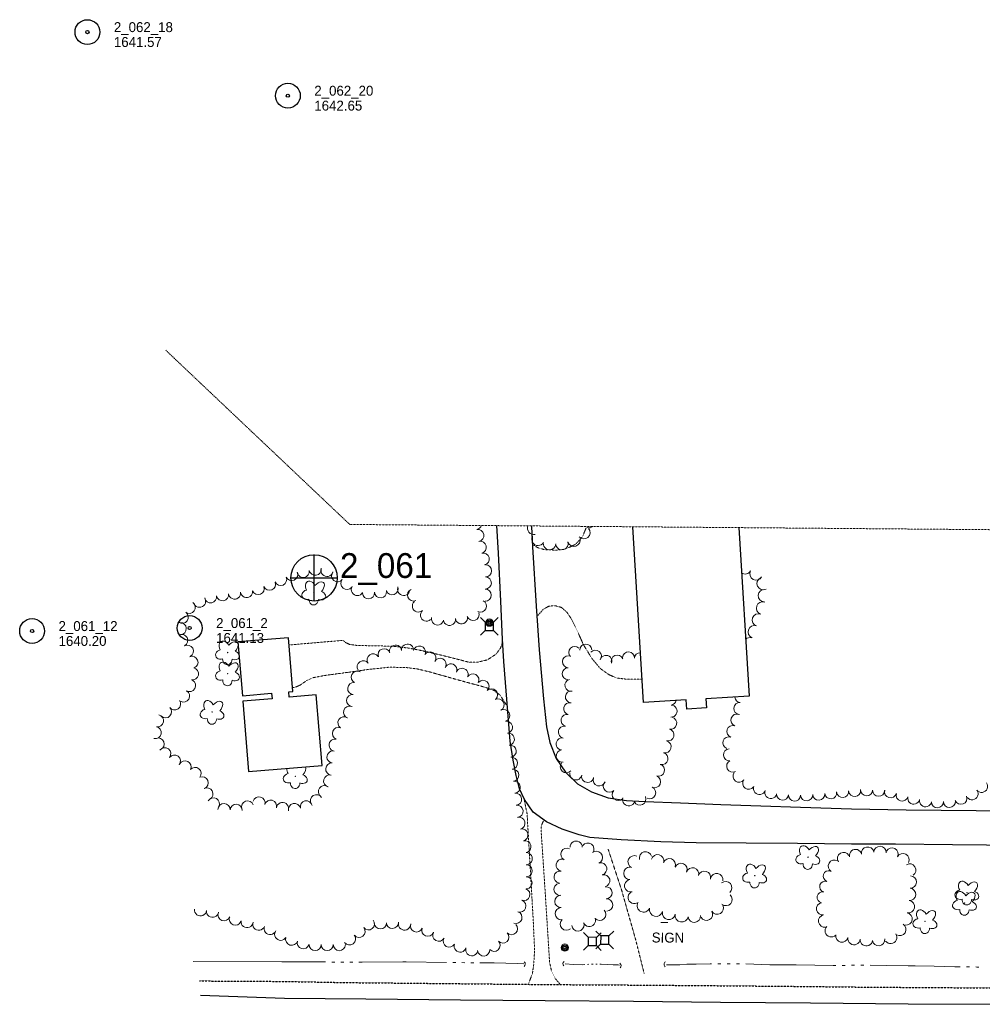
# Model space of a CAD drawing. Extents: x 387951 to 389859, y 107009 to 108506.
# Tile 4 of 5: x 388708 to 389290, y 107911 to 108506. Entities that reach past the tile are written whole.
import ezdxf
from ezdxf.enums import TextEntityAlignment as Align

# ---------------------------------------------------------------- set-up
doc = ezdxf.new("R2010")
doc.units = 0
doc.header["$MEASUREMENT"] = 0
doc.linetypes.add('Wisdot3', pattern=[0.1875, 0.125, -0.0625])
for name, color, linetype, lineweight in [('E_BLD', 241, 'Continuous', 25), ('E_DRN', 40, 'Continuous', 15), ('E_DWY', 2, 'Wisdot3', 15), ('E_LAND_TreeLine_P', 3, 'Continuous', 15), ('E_LAND_Vegetation', 3, 'Continuous', 15), ('E_MAP_Limits', 3, 'Wisdot3', 15), ('E_MISCPROP', 30, 'Continuous', 15), ('E_RDWY', 21, 'Continuous', 25), ('E_RDWY_Gravel', 21, 'Wisdot3', 25), ('E_SGN', 21, 'Continuous', 15), ('E_SGN_Text', 1, 'Continuous', 0), ('E_UTL_AG_Bold', 30, 'Continuous', 25), ('E_WTR_P', 4, 'Continuous', 15), ('Level 4', 101, 'Continuous', 25)]:
    doc.layers.add(name, color=color, linetype=linetype, lineweight=lineweight)
doc.layers.add('Level 6', color=7, linetype='Continuous', lineweight=25, true_color=0xdfac20)
doc.styles.add('Style-dot_font5', font='dot_font5.shx')
doc.styles.add('Style-IGR_FONT_0', font='IGR_FONT_0.shx')

# ---------------------------------------------------------------- blocks, each defined once
blk = doc.blocks.new('PP')
at = {"layer": 'Level 6'}
for radius in [7.5, 0.96]:
    blk.add_circle((0, 0), radius, dxfattribs=at)
blk = doc.blocks.new('PHOTOC')
at = {"layer": 'Level 4'}
for p, q in [((0.12, 14.06), (0.06, -13.8)), ((-13.79, 0.03), (14.12, 0.01))]:
    blk.add_line(p, q, dxfattribs=at)
blk.add_circle((0.17, 0.03), 14, dxfattribs=at)
blk = doc.blocks.new('CULV2')
at = {"layer": 'E_DRN'}
blk.add_arc((19.7, 14.8), 24.6, 216.8699, 323.1301, dxfattribs=at)
blk = doc.blocks.new('PED')
at = {"layer": 'E_UTL_AG_Bold'}
for p, q in [((-5, 5), (-10.7, 10.7)), ((5, 5), (10.7, 10.7)), ((-5, -5), (-10.7, -10.7)), ((5, -5), (10.7, -10.7))]:
    blk.add_line(p, q, dxfattribs=at)
at = {"layer": 'E_UTL_AG_Bold', "flags": 128}
blk.add_lwpolyline([(-5, -5), (5, -5), (5, 5), (-5, 5), (-5, -5)], close=True, dxfattribs=at)
blk = doc.blocks.new('POLE')
at = {"layer": 'E_MISCPROP'}
for radius in [4.46, 3.35, 2.23, 1.12]:
    blk.add_circle((0, 0), radius, dxfattribs=at)
blk = doc.blocks.new('SIGN')
at = {"layer": 'E_SGN_Text', "style": 'Style-dot_font5'}
blk.add_text('SIGN', height=12, dxfattribs=at).set_placement((0, 0), align=Align.MIDDLE_CENTER)
blk = doc.blocks.new('DTRE')
at = {"layer": 'E_LAND_Vegetation'}
blk.add_circle((-0.2, 0), 0.256, dxfattribs=at)
for centre, major_axis, ratio in [((-2.5, 7.5), (1.9, -6.97), 0.782863), ((-8.1, 0.2), (6.9, -0.17), 0.832022), ((5.8, 3.8), (-7.38, -4.1), 0.691916), ((-3.4, -7.3), (2.52, 6.8), 0.716896), ((5, -5.2), (-7.02, 6.41), 0.560249)]:
    blk.add_ellipse(centre, major_axis=major_axis, ratio=ratio, start_param=1.570796, end_param=4.712389, dxfattribs=at)
blk = doc.blocks.new('*U60')
at = {"layer": 'E_LAND_Vegetation'}
blk.add_circle((-0.01, -0.09), 0.128, dxfattribs=at)
for centre, major_axis, ratio, start_param, end_param in [((-1.91, 2.89), (2.03, -3.7), 0.691916, 1.570796, 4.712389), ((2.6, 2.5), (-3.23, -3.49), 0.560249, 2.812548, 4.712389), ((-3.74, -1.25), (3.49, 0.93), 0.782863, 1.570796, 4.712389), ((2.6, 2.5), (-3.23, -3.49), 0.560249, 1.570796, 2.522566), ((3.65, -1.73), (-3.39, 1.28), 0.716896, 3.85844, 4.712389), ((-0.14, -4.07), (0.11, 3.45), 0.832022, 1.570796, 4.712389), ((3.65, -1.73), (-3.39, 1.28), 0.716896, 1.570796, 3.082279)]:
    blk.add_ellipse(centre, major_axis=major_axis, ratio=ratio, start_param=start_param, end_param=end_param, dxfattribs=at)

msp = doc.modelspace()

# ---------------------------------------------------------------- linework, layer by layer
at = {"layer": 'E_BLD', "flags": 128}
msp.add_lwpolyline([(389142.93, 108199.39), (389149.05, 108097.4), (389123, 108095.84), (389123.33, 108090.39), (389111.39, 108089.67), (389111.06, 108095.23), (389085.22, 108093.68), (389078.85, 108199.91)], dxfattribs=at)
msp.add_lwpolyline([(388846.4, 108051.86), (388890.83, 108055.55), (388887.27, 108098.33), (388870.97, 108096.97), (388870.71, 108100.07), (388873.25, 108100.28), (388870.54, 108132.84), (388839.96, 108130.3), (388842.67, 108097.75), (388860.35, 108099.22), (388860.62, 108095.95), (388842.86, 108094.47), (388846.4, 108051.86)], close=True, dxfattribs=at)
at = {"layer": 'E_DWY', "flags": 128}
for points in [[(389018.12, 108189.21), (389021.34, 108187.26), (389025.22, 108186.11), (389032.29, 108185.76), (389037.92, 108186.35), (389044.08, 108189.28), (389048.31, 108193.76), (389050.7, 108199.58), (389050.78, 108200.14)], [(389020.82, 108145.68), (389024.71, 108150.07), (389028.09, 108151.9), (389031.89, 108152.18), (389035.67, 108151.13), (389038.93, 108148.25), (389041.67, 108144.14), (389045.41, 108136.54), (389048.85, 108128.73), (389054.02, 108120.31), (389059.21, 108114.13), (389064.31, 108110.52), (389069.11, 108108.44), (389074.53, 108107.8), (389079.24, 108107.67), (389084.38, 108107.83)], [(389000.1, 108130.73), (388998.8, 108126.6), (388996.18, 108122.97), (388990.91, 108119.48), (388985.28, 108118.1), (388980.02, 108117.94), (388974.41, 108119.39), (388962.32, 108122.43), (388949.91, 108125.29), (388942.63, 108126.63), (388933.12, 108127.73), (388921.81, 108127.92), (388911.87, 108128.17), (388907.61, 108128.75), (388905.26, 108129.81), (388903.97, 108130.87), (388903.67, 108131.24), (388870.91, 108128.44)], [(389002.86, 108091.4), (388998.51, 108098.12), (388995.12, 108100.8), (388989.27, 108102.93), (388972.92, 108107.35), (388956.45, 108112.02), (388948.49, 108113.92), (388941.08, 108114.89), (388931.01, 108114.95), (388918.52, 108113.61), (388910.48, 108112.42), (388892.85, 108110.05), (388885.49, 108108.67), (388881.59, 108106.96), (388877.74, 108104.27), (388875.39, 108103.17), (388873.05, 108102.63)], [(389015.59, 107923.27), (389018.09, 107929.85), (389018.84, 107935.18), (389019.4, 107943.47), (389018.58, 107961.8), (389014.86, 108026.33), (389012.97, 108035.57)], [(389034.94, 107923.11), (389031.79, 107926.91), (389029.67, 107931.22), (389028.47, 107936.55), (389025.66, 107981.21), (389023.31, 108016.55), (389023.53, 108019.22), (389024.25, 108021.05), (389025.21, 108022.56)], [(389085.65, 107929.89), (389080.47, 107950.4), (389072, 107980.29), (389063.84, 108005.05)]]:
    msp.add_lwpolyline(points, dxfattribs=at)
at = {"layer": 'E_LAND_TreeLine_P'}
for centre, radius, start, end in [((388983.79, 108201.87), 3.66, 279.96836, 340.70677), ((388985.06, 108194.66), 3.66, 279.96836, 99.96836), ((389018.85, 108199.02), 3.79, 158.15405, 282.98804), ((389049.18, 108196.36), 3.79, 221.29705, 41.29705), ((389052.15, 108203.04), 3.79, 255.62727, 309.45224), ((388986.54, 108187.5), 3.66, 283.8478, 103.8478), ((389021.47, 108192.33), 3.79, 150.92371, 330.92371), ((389028.43, 108189.81), 3.79, 176.36164, 356.36164), ((389035.95, 108189.72), 3.79, 196.16787, 16.16787), ((389043.23, 108191.83), 3.79, 196.16787, 16.16787), ((388988.29, 108180.39), 3.66, 283.8478, 103.8478), ((388872.49, 108171.04), 3.66, 204.28707, 24.28707), ((388879.53, 108172.88), 3.66, 190.20269, 10.20269), ((388886.73, 108174.18), 3.66, 190.20269, 10.20269), ((388893.81, 108173.49), 3.66, 162.736, 342.736), ((388900.26, 108170.32), 3.66, 141.0037, 321.0037), ((388989.72, 108173.25), 3.66, 269.06042, 89.06042), ((389146.66, 108175.13), 3.81, 236.78164, 330.30576), ((389153.34, 108171.46), 3.81, 151.76624, 331.76624), ((388859.09, 108165.17), 3.66, 201.06332, 21.06332), ((388865.82, 108168.03), 3.66, 204.28707, 24.28707), ((388905.95, 108165.71), 3.66, 141.0037, 321.0037), ((388989.6, 108165.93), 3.66, 269.06042, 89.06042), ((389157.69, 108165.58), 3.81, 116.22856, 296.22856), ((388830.71, 108158.8), 3.66, 189.81778, 9.81778), ((388837.96, 108159.82), 3.66, 187.25815, 7.25815), ((388845.22, 108160.75), 3.66, 187.25815, 7.25815), ((388852.26, 108162.54), 3.66, 201.06332, 21.06332), ((388912.21, 108161.94), 3.66, 150.15201, 330.15201), ((388918.94, 108159.99), 3.66, 184.70596, 4.70596), ((388926.23, 108160.59), 3.66, 184.70596, 4.70596), ((388933.26, 108162.48), 3.66, 198.48822, 18.48822), ((388940.22, 108161.95), 3.66, 162.48761, 342.48761), ((388946.18, 108158.64), 3.66, 111.91253, 291.91253), ((388989.48, 108158.61), 3.66, 269.06042, 89.06042), ((389158.43, 108158.23), 3.81, 85.78498, 265.78498), ((388810.58, 108151.14), 3.66, 234.12583, 54.12583), ((388816.78, 108154.88), 3.66, 207.8421, 27.8421), ((388823.5, 108157.55), 3.66, 189.81778, 9.81778), ((388949.11, 108151.98), 3.66, 131.56945, 311.56945), ((388986.68, 108151.93), 3.66, 244.31733, 64.31733), ((389157.29, 108150.76), 3.81, 70.81035, 250.81035), ((388806.29, 108145.21), 3.66, 234.12583, 54.12583), ((388953.97, 108146.5), 3.66, 131.56945, 311.56945), ((388982.17, 108146.85), 3.66, 198.89418, 18.89418), ((389154.78, 108143.56), 3.81, 70.81035, 250.81035), ((388805.1, 108138.35), 3.66, 272.47907, 92.47907), ((388960.7, 108144.15), 3.66, 166.42299, 346.42299), ((388967.9, 108143.93), 3.66, 187.25815, 7.25815), ((388975.16, 108144.85), 3.66, 187.25815, 7.25815), ((389152.26, 108136.37), 3.81, 70.16106, 250.16106), ((388806.04, 108131.2), 3.66, 297.61448, 117.61448), ((389149.74, 108129.19), 3.81, 75.08929, 136.35508), ((388809.43, 108124.72), 3.66, 297.61448, 117.61448), ((388928.36, 108122.55), 3.66, 19.56726, 199.56726), ((388935.3, 108124.76), 3.66, 4.85794, 184.85794), ((388942.6, 108125.38), 3.66, 4.85794, 184.85794), ((388949.76, 108124.2), 3.66, 346.98313, 166.98313), ((388956.05, 108120.6), 3.66, 326.2387, 146.2387), ((389043.7, 108123.95), 3.6, 45.6686, 225.6686), ((389050.39, 108125.4), 3.6, 2.59918, 182.59918), ((389056.2, 108121.69), 3.6, 319.70596, 139.70596), ((389076.12, 108120.62), 3.6, 356.29705, 176.29705), ((389083.31, 108120.15), 3.6, 88.18734, 176.29705), ((388812.21, 108117.95), 3.66, 291.46492, 111.46492), ((388915.78, 108115.28), 3.66, 34.65553, 214.65553), ((388921.8, 108119.44), 3.66, 34.65553, 214.65553), ((388962.26, 108116.74), 3.66, 331.65433, 151.65433), ((389039.85, 108118.3), 3.6, 88.58258, 268.58258), ((389062.55, 108118.58), 3.6, 342.38201, 162.38201), ((389069.32, 108118.7), 3.6, 22.10626, 202.10626), ((388812.57, 108110.94), 3.66, 258.7407, 78.7407), ((388912.22, 108108.96), 3.66, 63.09846, 243.09846), ((388968.73, 108113.33), 3.66, 338.85672, 158.85672), ((388975.56, 108110.69), 3.66, 338.85672, 158.85672), ((389039.67, 108111.1), 3.6, 88.58258, 268.58258), ((388810.78, 108103.89), 3.66, 240.03976, 60.03976), ((388910, 108102.13), 3.66, 85.2648, 265.2648), ((388982.07, 108107.38), 3.66, 331.48492, 151.48492), ((388988.19, 108103.46), 3.66, 315.29311, 135.29311), ((389041.3, 108104.1), 3.6, 103.9446, 283.9446), ((388807.12, 108097.55), 3.66, 240.03976, 60.03976), ((388993.39, 108098.32), 3.66, 315.29311, 135.29311), ((389041.62, 108097.02), 3.6, 83.32332, 263.32332), ((388801.72, 108092.82), 3.66, 214.93593, 34.93593), ((388909.39, 108094.83), 3.66, 85.2648, 265.2648), ((388997.34, 108092.24), 3.66, 297.86514, 117.86514), ((389101.46, 108095.77), 3.67, 279.12583, 345.81842), ((389143.52, 108090.01), 3.64, 85.84943, 265.84943), ((389144.05, 108097.27), 3.64, 186.09523, 265.84943), ((388796.24, 108088.02), 3.66, 226.63844, 46.63844), ((388907.45, 108087.81), 3.66, 72.30948, 252.30948), ((389000.76, 108085.77), 3.66, 297.86514, 117.86514), ((389040.6, 108089.9), 3.6, 76.6339, 256.6339), ((389101.89, 108088.47), 3.67, 269.66351, 89.66351), ((388791.4, 108082.61), 3.66, 258.56979, 78.56979), ((388904.1, 108081.38), 3.66, 56.3228, 236.3228), ((389002.34, 108078.68), 3.66, 279.12583, 99.12583), ((389038.93, 108082.9), 3.6, 76.6339, 256.6339), ((389101.72, 108081.15), 3.67, 256.66889, 76.66889), ((389141.69, 108083.02), 3.64, 70.27899, 250.27899), ((388789.95, 108075.43), 3.66, 258.56979, 78.56979), ((388900.74, 108074.92), 3.66, 68.3456, 248.3456), ((389037.43, 108075.79), 3.67, 79.488, 259.488), ((389100.03, 108074.01), 3.67, 256.66889, 76.66889), ((389139.24, 108076.16), 3.64, 70.57002, 250.57002), ((388791.82, 108068.56), 3.66, 291.82985, 111.82985), ((388898.71, 108067.93), 3.66, 80.33992, 260.33992), ((389003.5, 108071.46), 3.66, 279.12583, 99.12583), ((389036.09, 108068.57), 3.67, 79.488, 259.488), ((389098.31, 108066.87), 3.67, 255.12905, 75.12905), ((389136.82, 108069.29), 3.64, 70.57002, 250.57002), ((388795.76, 108062.69), 3.66, 322.79361, 142.79361), ((388897.48, 108060.71), 3.66, 80.33992, 260.33992), ((389004.65, 108064.23), 3.66, 276.18331, 96.18331), ((389036.11, 108061.32), 3.67, 97.4788, 277.4788), ((389137.25, 108062.05), 3.64, 94.42715, 274.42715), ((388801.59, 108058.27), 3.66, 322.79361, 142.79361), ((388807.99, 108054.76), 3.66, 333.09846, 153.09846), ((389005.44, 108056.95), 3.66, 276.18331, 96.18331), ((389096.43, 108059.78), 3.67, 255.12905, 75.12905), ((389139.18, 108055.18), 3.64, 117.17551, 297.17551), ((388814.09, 108050.79), 3.66, 321.42968, 141.42968), ((388896.73, 108053.44), 3.66, 84.89987, 264.89987), ((389006.23, 108049.68), 3.66, 276.18331, 96.18331), ((389038.61, 108054.83), 3.67, 136.34819, 316.34819), ((389094.33, 108052.75), 3.67, 252.96426, 72.96426), ((388818.31, 108045.09), 3.66, 292.44591, 112.44591), ((388895.41, 108046.25), 3.66, 76.85924, 256.85924), ((389007.05, 108042.4), 3.66, 276.73385, 96.73385), ((389044.29, 108050.47), 3.67, 168.35358, 348.35358), ((389051.48, 108048.99), 3.67, 168.35358, 348.35358), ((389058.5, 108046.87), 3.67, 162.24554, 342.24554), ((389091.93, 108045.83), 3.67, 245.98142, 65.98142), ((389142.98, 108049.1), 3.64, 143.70299, 323.70299), ((389148.85, 108044.79), 3.64, 143.70299, 323.70299), ((388821.26, 108038.4), 3.66, 299.09097, 119.09097), ((388892.26, 108039.8), 3.66, 54.24645, 234.24645), ((389064.56, 108043.06), 3.67, 136.70892, 316.70892), ((389069.9, 108038.03), 3.67, 136.70892, 316.70892), ((389088.94, 108039.13), 3.67, 245.98142, 65.98142), ((389155.37, 108041.7), 3.64, 160.30451, 340.30451), ((389162.23, 108039.24), 3.64, 160.30451, 340.30451), ((389205.66, 108039.88), 3.64, 184.74312, 4.74312), ((389212.92, 108040.48), 3.64, 184.74312, 4.74312), ((389220.18, 108040.91), 3.64, 177.40301, 357.40301), ((389227.45, 108040.58), 3.64, 177.40301, 357.40301), ((389234.64, 108039.68), 3.64, 164.17501, 344.17501), ((389283.94, 108038.48), 3.64, 217.61774, 37.61774), ((389289.71, 108042.93), 3.64, 217.61774, 37.61774), ((388825.18, 108032.37), 3.66, 330.85272, 150.85272), ((388845.84, 108030.57), 3.66, 19.75874, 199.75874), ((388852.73, 108032.97), 3.66, 344.33022, 164.33022), ((388859.77, 108031), 3.66, 344.33022, 164.33022), ((388881.33, 108030.55), 3.66, 12.57092, 192.57092), ((388887.55, 108034.31), 3.66, 33.35358, 213.35358), ((389007.91, 108035.14), 3.66, 276.73385, 96.73385), ((389076.3, 108034.78), 3.67, 161.60304, 341.60304), ((389083.08, 108035.19), 3.67, 206.22856, 26.22856), ((389169.39, 108038.21), 3.64, 175.52884, 355.52884), ((389176.65, 108037.65), 3.64, 175.52884, 355.52884), ((389183.92, 108037.8), 3.64, 183.23984, 3.23984), ((389191.19, 108038.21), 3.64, 183.23984, 3.23984), ((389198.42, 108039.06), 3.64, 187.51682, 7.51682), ((389241.65, 108037.69), 3.64, 164.17501, 344.17501), ((389248.68, 108035.8), 3.64, 167.22395, 347.22395), ((389255.78, 108034.19), 3.64, 167.22395, 347.22395), ((389277.23, 108035.75), 3.64, 200.01674, 20.01674), ((388831.59, 108028.88), 3.66, 357.41777, 177.41777), ((388838.91, 108028.56), 3.66, 357.41777, 177.41777), ((388866.93, 108029.56), 3.66, 353.6545, 173.6545), ((388874.19, 108028.95), 3.66, 12.57092, 192.57092), ((389008.77, 108027.87), 3.66, 276.73385, 96.73385), ((389262.98, 108033.64), 3.64, 181.92401, 1.92401), ((389270.26, 108033.88), 3.64, 181.92401, 1.92401), ((389009.95, 108020.66), 3.66, 284.30539, 104.30539), ((389011.76, 108013.57), 3.66, 284.30539, 104.30539), ((389013.57, 108006.48), 3.66, 284.30539, 104.30539), ((389038.92, 108001.92), 3.71, 63.09846, 243.09846), ((389044.55, 108006.18), 3.71, 1.30009, 181.30009), ((389051.56, 108005.02), 3.71, 323.82586, 143.82586), ((389213.47, 108001.15), 3.74, 11.38862, 191.38862), ((389220.79, 108002.62), 3.74, 11.25568, 191.25568), ((389228.21, 108002.98), 3.74, 357.75436, 177.75436), ((389235.5, 108002.03), 3.74, 332.61291, 152.61291), ((389014.31, 107999.26), 3.66, 269.66351, 89.66351), ((389036.06, 107995.34), 3.68, 80.40589, 260.40589), ((389056.8, 108000.05), 3.71, 291.69974, 111.69974), ((389079.63, 107997.3), 3.76, 64.46239, 244.46239), ((389086.48, 107999.72), 3.76, 14.78752, 194.78752), ((389093.8, 107997.99), 3.76, 346.57162, 166.57162), ((389100.91, 107995.55), 3.76, 340.86362, 160.86362), ((389200.65, 107994.69), 3.74, 59.28438, 239.28438), ((389206.28, 107999.31), 3.74, 31.16778, 211.16778), ((389242.14, 107998.59), 3.74, 332.61291, 152.61291), ((389014.27, 107991.94), 3.66, 269.66351, 89.66351), ((389059.39, 107993.1), 3.71, 284.06353, 104.06353), ((389077.09, 107990.35), 3.76, 89.66351, 269.66351), ((389107.87, 107992.69), 3.76, 336.82985, 156.82985), ((389114.89, 107990.03), 3.76, 343.98399, 163.98399), ((389246.23, 107992.38), 3.74, 302.32442, 122.32442), ((389014.23, 107984.62), 3.66, 269.66351, 89.66351), ((389034.83, 107988.08), 3.68, 80.40589, 260.40589), ((389061.2, 107985.89), 3.71, 284.06353, 104.06353), ((389077.51, 107982.89), 3.76, 103.39978, 283.39978), ((389122.12, 107987.96), 3.76, 343.98399, 163.98399), ((389129.5, 107986.53), 3.76, 349.2558, 169.2558), ((389197.22, 107988.65), 3.32, 71.35771, 251.35771), ((389246.59, 107985.06), 3.74, 268.54021, 88.54021), ((389012.92, 107977.52), 3.66, 250.84744, 70.84744), ((389034.77, 107980.73), 3.68, 90.61869, 270.61869), ((389062.53, 107978.61), 3.71, 273.18496, 93.18496), ((389134.92, 107981.73), 3.76, 310.42711, 130.42711), ((389195.1, 107982.35), 3.32, 71.35771, 251.35771), ((389246.16, 107977.61), 3.74, 265.71832, 85.71832), ((389035.29, 107973.37), 3.71, 91.81109, 271.81109), ((389062.94, 107971.2), 3.71, 273.18496, 93.18496), ((389079.71, 107975.78), 3.76, 126.13274, 306.13274), ((389135.18, 107974.58), 3.76, 229.06221, 49.06221), ((389193.59, 107975.89), 3.32, 79.36, 259.36), ((388817.36, 107968.3), 3.66, 173.04493, 353.04493), ((389010.52, 107970.6), 3.66, 250.84744, 70.84744), ((389035.52, 107965.94), 3.71, 91.81109, 271.81109), ((389085.37, 107970.88), 3.97, 153.51754, 333.51754), ((389092.82, 107968.25), 3.97, 165.84848, 345.84848), ((389129.89, 107969.34), 3.76, 209.28726, 29.28726), ((389193.59, 107968.93), 3.74, 99.37016, 279.37016), ((389245.4, 107970.18), 3.74, 260.20119, 80.20119), ((388824.63, 107967.42), 3.66, 173.04493, 353.04493), ((388831.59, 107965.33), 3.66, 158.626, 338.626), ((388838.4, 107962.66), 3.66, 158.626, 338.626), ((389008.12, 107963.69), 3.66, 250.84744, 70.84744), ((389052.48, 107961.86), 3.71, 201.9491, 21.9491), ((389058.76, 107965.58), 3.71, 223.85658, 43.85658), ((389100.54, 107966.38), 3.97, 168.95113, 348.95113), ((389108.35, 107964.85), 3.97, 168.95113, 348.95113), ((389115.99, 107964.46), 3.76, 185.67252, 5.67252), ((389123.33, 107965.66), 3.76, 209.28726, 29.28726), ((389194.8, 107961.56), 3.74, 99.37016, 279.37016), ((389244.12, 107962.82), 3.74, 260.20119, 80.20119), ((388845.52, 107961.17), 3.66, 173.08156, 353.08156), ((388852.61, 107959.61), 3.66, 159.21396, 339.21396), ((388859.46, 107957.01), 3.66, 159.21396, 339.21396), ((388913.25, 107955.25), 3.66, 218.75737, 38.75737), ((388918.95, 107959.83), 3.66, 218.75737, 38.75737), ((388926.13, 107960.43), 3.66, 181.75876, 1.75876), ((388933.44, 107960.66), 3.66, 181.75876, 1.75876), ((388940.69, 107959.68), 3.66, 171.63627, 351.63627), ((388947.92, 107958.56), 3.66, 159.10746, 339.10746), ((388954.76, 107955.95), 3.66, 159.10746, 339.10746), ((389005.45, 107956.95), 3.66, 223.90966, 43.90966), ((389038.6, 107959.66), 3.71, 132.17396, 312.17396), ((389045.58, 107959.17), 3.71, 184.42715, 4.42715), ((389198.81, 107955.64), 3.74, 135.51861, 315.51861), ((389240.25, 107956.43), 3.74, 238.69975, 58.69975), ((388865.86, 107953.49), 3.66, 150.15201, 330.15201), ((388872.49, 107950.49), 3.66, 163.51917, 343.51917), ((388907.45, 107950.77), 3.66, 216.92991, 36.92991), ((388961.42, 107952.97), 3.66, 150.60891, 330.60891), ((388967.79, 107949.38), 3.66, 150.60891, 330.60891), ((389000.18, 107951.87), 3.66, 223.90966, 43.90966), ((389205.24, 107952.43), 3.74, 167.63291, 347.63291), ((389212.55, 107950.91), 3.74, 174.54619, 354.54619), ((389227.42, 107950.32), 3.74, 187.38533, 7.38533), ((389234.71, 107951.58), 3.74, 215.57323, 35.57323), ((388879.5, 107948.42), 3.66, 163.51917, 343.51917), ((388886.67, 107947.36), 3.66, 179.66351, 359.66351), ((388893.99, 107947.31), 3.66, 179.66351, 359.66351), ((388901.31, 107947.27), 3.66, 179.66351, 359.66351), ((388974.41, 107946.34), 3.66, 162.56078, 342.56078), ((388981.39, 107944.15), 3.66, 162.56078, 342.56078), ((388994.9, 107946.8), 3.66, 223.90966, 43.90966), ((389219.99, 107950.2), 3.74, 174.54619, 354.54619), ((388988.61, 107944.01), 3.66, 184.06221, 4.06221)]:
    msp.add_arc(centre, radius, start, end, dxfattribs=at)
at = {"layer": 'E_LAND_Vegetation'}
msp.add_circle((388874.73, 108049.07), 0.128, dxfattribs=at)
for centre, major_axis, ratio, start_param, end_param in [((388872.84, 108052.04), (2.03, -3.7), 0.691916, 3.894311, 4.712389), ((388877.34, 108051.66), (-3.23, -3.49), 0.560249, 1.570796, 2.944111), ((388871, 108047.91), (3.49, 0.93), 0.782863, 1.570796, 4.712389), ((388878.39, 108047.43), (-3.39, 1.28), 0.716896, 1.570796, 4.712389), ((388874.6, 108045.08), (0.11, 3.45), 0.832022, 1.570796, 4.712389)]:
    msp.add_ellipse(centre, major_axis=major_axis, ratio=ratio, start_param=start_param, end_param=end_param, dxfattribs=at)
at = {"layer": 'E_MAP_Limits', "flags": 128}
for points in [[(388907.61, 108201.31), (388796.39, 108306.61)], [(388907.61, 108201.31), (389775.08, 108194.23)]]:
    msp.add_lwpolyline(points, dxfattribs=at)
at = {"layer": 'E_RDWY', "flags": 128}
for points in [[(389117.11, 108008.91), (389095.82, 108009.48), (389071.8, 108010.62), (389052.88, 108012.02), (389046.27, 108013.63), (389035.99, 108017.08), (389026.53, 108021.61), (389018.51, 108027.43), (389013.21, 108035.04), (389010.25, 108041.54), (389008.25, 108049.6), (389006.35, 108058.86), (389004.55, 108070.22), (389000.69, 108118.43), (389000.05, 108131.74), (388999, 108154.96), (388997.55, 108183.95), (388996.57, 108200.58)], [(389017.41, 108200.41), (389017.43, 108200.13), (389018.21, 108187.73), (389020.43, 108151.88), (389022.09, 108125.46), (389024.73, 108095.94), (389026.58, 108079), (389028.58, 108069.55), (389032.47, 108059.76), (389038, 108051.48), (389045.4, 108044.57), (389053.9, 108039.56), (389063.94, 108036.03), (389074.94, 108034.39), (389086.14, 108033.85), (389107.54, 108032.96), (389131.94, 108032.05), (389156.2, 108031.24), (389180.17, 108030.29), (389211.05, 108029.35), (389244.03, 108028.77), (389286.5, 108028.28), (389320.92, 108027.99)], [(389313.28, 108007.2), (389272.07, 108007.56), (389237.59, 108008.01), (389211.08, 108007.98), (389178.4, 108008.36), (389147.32, 108008.67), (389117.11, 108008.91)], [(388817.39, 107916.67), (388868.1, 107914.95), (388917.32, 107914.42), (388974.49, 107913.85), (389025.79, 107913.5), (389079.29, 107913.01), (389131.88, 107912.48), (389186.23, 107912.1), (389245.32, 107911.47), (389303.11, 107911.19)]]:
    msp.add_lwpolyline(points, dxfattribs=at)
at = {"layer": 'E_RDWY_Gravel', "flags": 128}
for points in [[(388816.79, 107925.32), (388867.54, 107925.04), (388905.35, 107924.34), (388952.66, 107923.89), (389001.12, 107923.39)], [(389001.12, 107923.39), (389038.33, 107923.08), (389088.02, 107922.79), (389133.3, 107922.43), (389177.97, 107922.04), (389220.65, 107921.57), (389266.5, 107921.3), (389314.83, 107920.88), (389360.38, 107920.48), (389413.56, 107920.17), (389455.09, 107919.92), (389514.19, 107919.45), (389565.38, 107919.19), (389606.96, 107918.81), (389625.99, 107918.57)]]:
    msp.add_lwpolyline(points, dxfattribs=at)
at = {"layer": 'E_SGN'}
msp.add_line((389095.78, 107960.55), (389099.93, 107960.7), dxfattribs=at)
at = {"layer": 'E_WTR_P', "linetype": 'Continuous', "flags": 128}
for points in [[(388812.9, 107937.14), (388866.5, 107936.77), (388886.72, 107936.8), (388893.03, 107936.77)], [(388896.69, 107936.76), (388898.52, 107936.75)], [(388902.18, 107936.73), (388904, 107936.72)], [(388907.66, 107936.71), (388909.49, 107936.7)], [(388913.15, 107936.68), (388915.14, 107936.68), (388939.68, 107936.78)], [(388939.68, 107936.78), (388941.8, 107936.78), (388966.21, 107936.48)], [(388969.87, 107936.43), (388971.7, 107936.41)], [(388975.36, 107936.37), (388977.19, 107936.36)], [(388980.85, 107936.35), (388982.68, 107936.34)], [(388986.34, 107936.33), (388994.89, 107936.3), (389009.15, 107935.9), (389012.86, 107935.75)], [(389037.79, 107935.6), (389042.87, 107935.26), (389048.34, 107935.14), (389049.77, 107935.24)], [(389051.42, 107935.34), (389052.25, 107935.4)], [(389053.9, 107935.5), (389054.56, 107935.55), (389054.72, 107935.55)], [(389056.38, 107935.52), (389057.2, 107935.51)], [(389058.86, 107935.49), (389059.73, 107935.47), (389063.74, 107935.19), (389066.92, 107935.08), (389069.83, 107935.06), (389070.8, 107934.79)], [(389099.14, 107934.98), (389102.89, 107935), (389107.17, 107935.11), (389111.37, 107935.39), (389117.06, 107935.49), (389125.49, 107935.62), (389126.38, 107935.63)], [(389130.14, 107935.66), (389132.02, 107935.68)], [(389135.78, 107935.7), (389137.66, 107935.69)], [(389141.42, 107935.69), (389143.3, 107935.69)], [(389147.06, 107935.59), (389152.06, 107935.42), (389161.73, 107935.14), (389171.57, 107935.04), (389174.31, 107935.06)], [(389174.31, 107935.06), (389177.66, 107935.09), (389188.78, 107934.8), (389200.03, 107934.65), (389201.56, 107934.67)], [(389205.32, 107934.71), (389207.2, 107934.73)], [(389210.96, 107934.78), (389212.84, 107934.8)], [(389216.6, 107934.81), (389218.48, 107934.8)], [(389222.24, 107934.77), (389232.08, 107934.68), (389245.32, 107934.47), (389249.5, 107934.44)], [(389249.5, 107934.44), (389261.12, 107934.33), (389273.47, 107933.87), (389276.75, 107933.83)], [(389280.51, 107933.8), (389282.39, 107933.78)], [(389286.15, 107933.75), (389286.76, 107933.74), (389288.03, 107933.73)]]:
    msp.add_lwpolyline(points, dxfattribs=at)

# ---------------------------------------------------------------- block references
at = {"layer": 'E_DRN'}
for p, xscale, yscale, zscale, rotation in [((389013.06, 107934.14), 0.06731450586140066, 0.06731450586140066, 0.06731450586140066, 87.75435674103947), ((389037.26, 107937), 0.06518904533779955, 0.06518904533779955, 0.06518904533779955, 265.718322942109), ((389071.05, 107933.14), 0.07179731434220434, 0.07179731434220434, 0.07179731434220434, 91.45341978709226), ((389098.52, 107936.91), 0.07852202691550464, 0.07852202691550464, 0.07852202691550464, 268.0269321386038)]:
    msp.add_blockref('CULV2', p, dxfattribs=dict(at, xscale=xscale, yscale=yscale, zscale=zscale, rotation=rotation))
at = {"layer": 'E_LAND_Vegetation', "xscale": 0.5, "yscale": 0.5, "zscale": 0.5, "rotation": 89.66350916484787}
for p in [(388885.9, 108160.14), (388833.78, 108111.26), (388824.41, 108087.97), (389184.71, 108000.23), (389152.55, 107989.05), (389280.89, 107978.75), (389279.44, 107972.49), (389255.54, 107961.42)]:
    msp.add_blockref('DTRE', p, dxfattribs=at)
at = {"layer": 'E_LAND_Vegetation'}
msp.add_blockref('*U60', (388833.77, 108123.97), dxfattribs=at)
at = {"layer": 'E_MISCPROP', "xscale": 0.4999999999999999, "yscale": 0.4999999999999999, "zscale": 0.4999999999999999, "rotation": 359.5991319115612}
for p in [(388992.08, 108141.95), (389037.67, 107945.49)]:
    msp.add_blockref('POLE', p, dxfattribs=at)
at = {"layer": 'E_SGN_Text', "xscale": 0.4999999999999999, "yscale": 0.4999999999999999, "zscale": 0.4999999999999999, "rotation": 359.5991319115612}
msp.add_blockref('SIGN', (389100.05, 107951.52), dxfattribs=at)
at = {"layer": 'E_UTL_AG_Bold', "xscale": 0.4999999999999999, "yscale": 0.4999999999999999, "zscale": 0.4999999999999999, "rotation": 359.5991319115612}
for p in [(388991.98, 108139.74), (389054.31, 107949.19), (389061.83, 107950.08)]:
    msp.add_blockref('PED', p, dxfattribs=at)
at = {"layer": 'Level 4'}
msp.add_blockref('PHOTOC', (388885.87, 108168.99), dxfattribs=at)
at = {"layer": 'Level 6'}
for p in [(388748.97, 108498.98), (388870.18, 108460.53), (388715.51, 108136.87), (388810.79, 108138.69)]:
    msp.add_blockref('PP', p, dxfattribs=at)

# ---------------------------------------------------------------- texts
at = {"layer": 'Level 4', "style": 'Style-IGR_FONT_0'}
msp.add_text('2_061', height=15, dxfattribs=at).set_placement((388901.69, 108168.96))
at = {"layer": 'Level 6', "style": 'Style-IGR_FONT_0'}
for s, p in [('2_062_18', (388764.97, 108498.98)), ('1641.57', (388764.97, 108489.98)), ('2_062_20', (388886.18, 108460.53)), ('1642.65', (388886.18, 108451.53)), ('2_061_12', (388731.51, 108136.87)), ('2_061_2', (388826.79, 108138.69)), ('1641.13', (388826.79, 108129.69)), ('1640.20', (388731.51, 108127.87))]:
    msp.add_text(s, height=6, dxfattribs=at).set_placement(p)

doc.saveas('drawing.dxf')
